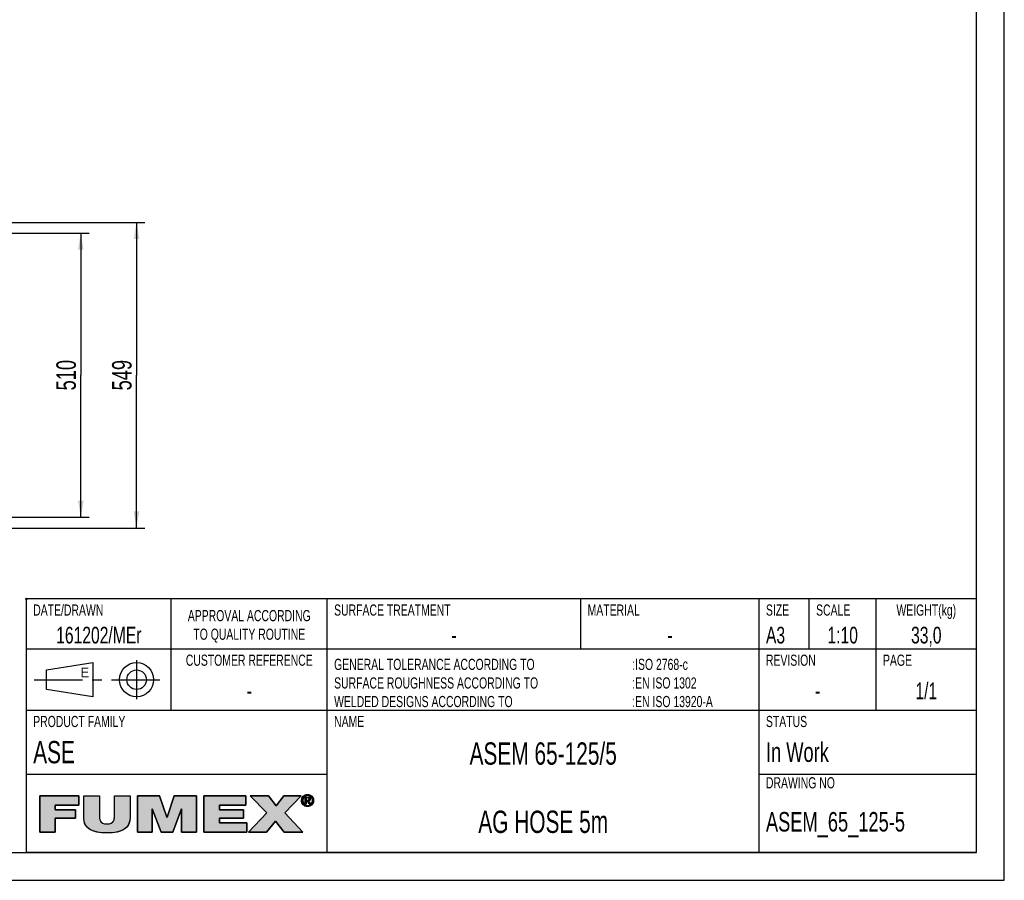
# Model space of a CAD drawing. Extents: x 0 to 420, y -81 to 390.
# Tile 8 of 16: x 243 to 420, y 0 to 154. Entities that reach past the tile are written whole.
import ezdxf

# ---------------------------------------------------------------- set-up
doc = ezdxf.new("R2010")
doc.units = 0
doc.header["$LTSCALE"] = 23.1
doc.linetypes.add('CENTER', pattern=[0.6, 0.375, -0.075, 0.075, -0.075])
doc.layers.get('0').update_dxf_attribs({"linetype": 'CONTINUOUS'})
for name, color, linetype in [('ASEM_65_125-5_DXF_DIMENSIO', 7, 'CONTINUOUS'), ('ASEM_65_125-5_DXF_FORMAT', 7, 'CONTINUOUS'), ('ASEM_65_125-DXF_CONTINUOUS', 7, 'CONTINUOUS')]:
    doc.layers.add(name, color=color, linetype=linetype)
doc.styles.get("Standard").update_dxf_attribs({"font": 'txt', "width": 0.7})
doc.styles.add('TEXTSTYLE_2', font='txt', dxfattribs={"width": 0.7})
doc.styles.add('TEXTSTYLE_3', font='txt')
doc.dimstyles.new('DIMSTYLE_1', dxfattribs={"dimtxt": 3.5, "dimasz": 3, "dimexe": 1.5, "dimexo": 1, "dimgap": 0.875, "dimtad": 1, "dimdec": 0, "dimlfac": 10, "dimtxsty": 'STANDARD', "dimblk": '_ARROW_FILLED', "dimblk1": '_ARROW_FILLED', "dimblk2": '_ARROW_FILLED', "dimcen": 0.09, "dimazin": 3, "dimtp": 0.8, "dimtm": 0.8, "dimtfac": 1, "dimtdec": 0, "dimtofl": 0, "dimtmove": 0, "dimatfit": 3, "dimtolj": 1})
doc.dimstyles.new('DIMSTYLE_2', dxfattribs={"dimtxt": 3.5, "dimasz": 3, "dimexe": 1.5, "dimexo": 1, "dimgap": 0.875, "dimtad": 1, "dimdec": 3, "dimlfac": 10, "dimtxsty": 'STANDARD', "dimblk": '_ARROW_FILLED', "dimblk1": '_ARROW_FILLED', "dimblk2": '_ARROW_FILLED', "dimcen": 0.09, "dimazin": 3, "dimtp": 0.8, "dimtm": 0.8, "dimtfac": 1, "dimtdec": 3, "dimtofl": 0, "dimtmove": 0, "dimatfit": 3, "dimtolj": 1})

# ---------------------------------------------------------------- blocks, each defined once
blk = doc.blocks.new('BLOCK_2_BL1', base_point=(271.47, 11.94))
at = {"layer": 'ASEM_65_125-5_DXF_FORMAT', "linetype": 'CONTINUOUS'}
for points in [[(249.69, 8.65), (246.89, 8.65), (246.89, 15.14), (253.91, 15.14), (253.91, 13.48), (249.69, 13.48), (249.69, 12.67), (253.32, 12.67), (253.32, 11.12), (249.69, 11.12)], [(263.1, 15.14), (263.1, 11.16), (263.06, 10.66), (262.95, 10.23), (262.77, 9.85), (262.52, 9.52), (262.19, 9.24), (261.79, 8.99), (261.28, 8.79), (260.65, 8.63), (259.88, 8.53), (258.96, 8.5), (258.04, 8.53), (257.27, 8.63), (256.64, 8.79), (256.13, 8.99), (255.72, 9.24), (255.39, 9.53), (255.14, 9.86), (254.96, 10.23), (254.85, 10.66), (254.81, 11.16), (254.81, 15.14), (257.61, 15.14), (257.61, 11.61), (257.62, 11.18), (257.68, 10.85), (257.79, 10.6), (257.96, 10.4), (258.19, 10.25), (258.53, 10.15), (258.97, 10.11), (259.41, 10.15), (259.73, 10.25), (259.97, 10.4), (260.13, 10.6), (260.23, 10.86), (260.29, 11.19), (260.3, 11.61), (260.3, 15.14)], [(267.08, 8.65), (264.43, 8.65), (264.43, 15.14), (268.41, 15.14), (269.71, 11.32), (269.74, 11.32), (271.04, 15.14), (275.02, 15.14), (275.02, 8.65), (272.37, 8.65), (272.37, 12.82), (272.35, 12.82), (270.77, 8.65), (268.68, 8.65), (267.1, 12.82), (267.08, 12.82)], [(284.04, 8.65), (276.37, 8.65), (276.37, 15.14), (283.9, 15.14), (283.9, 13.48), (279.17, 13.48), (279.17, 12.67), (283.46, 12.67), (283.46, 11.12), (279.17, 11.12), (279.17, 10.31), (284.04, 10.31)], [(287.6, 8.65), (284.39, 8.65), (287.68, 12.11), (284.68, 15.14), (287.97, 15.14), (289.34, 13.38), (290.69, 15.14), (293.8, 15.14), (290.89, 12.09), (294.13, 8.65), (290.76, 8.65), (289.2, 10.59)], [(294.32, 14.93), (294.24, 14.82), (294.17, 14.71), (294.13, 14.58), (294.1, 14.45), (294.09, 14.31), (293.88, 14.15), (293.87, 14.31), (293.88, 14.48), (293.92, 14.63), (293.98, 14.78), (294.06, 14.92), (294.36, 14.97)], [(294.1, 14.17), (294.13, 14.04), (294.17, 13.91), (294.24, 13.8), (294.32, 13.7), (294.16, 13.58), (294.06, 13.71), (293.98, 13.84), (293.92, 13.99), (293.88, 14.15), (294.09, 14.31)], [(294.47, 15.06), (294.36, 14.97), (294.06, 14.92), (294.16, 15.04), (294.58, 15.12)], [(294.7, 15.17), (294.58, 15.12), (294.16, 15.04), (294.27, 15.15), (294.83, 15.2)], [(294.96, 15.21), (294.83, 15.2), (294.27, 15.15), (294.34, 15.2), (295.44, 15.28), (295.58, 15.2), (295.65, 15.15), (295.76, 15.04), (295.86, 14.92), (295.94, 14.78), (296, 14.63), (296.04, 14.48), (296.05, 14.31), (296.04, 14.15), (296, 13.99), (295.94, 13.84), (295.86, 13.71), (295.76, 13.58), (295.65, 13.47), (295.58, 13.42), (295.44, 13.34), (295.29, 13.28), (295.13, 13.25), (294.8, 13.25), (294.64, 13.28), (294.48, 13.34), (294.41, 13.38), (294.96, 13.42), (295.1, 13.43), (295.22, 13.45), (295.35, 13.5), (295.46, 13.57), (295.56, 13.65), (295.6, 13.7), (295.68, 13.8), (295.75, 13.91), (295.79, 14.04), (295.82, 14.17), (295.83, 14.31), (295.82, 14.45), (295.79, 14.58), (295.75, 14.71), (295.68, 14.82), (295.6, 14.93), (295.56, 14.97), (295.46, 15.05), (295.34, 15.12), (295.22, 15.17), (295.1, 15.2)], [(294.96, 15.39), (295.13, 15.37), (295.29, 15.34), (295.44, 15.28), (294.34, 15.2), (294.48, 15.28), (294.64, 15.34), (294.8, 15.37)], [(294.74, 14.77), (294.55, 13.69), (294.55, 14.93), (295.02, 14.93), (295.02, 14.93), (295.13, 14.92), (295.21, 14.91), (295.28, 14.89), (295.33, 14.86), (295.38, 14.82), (295.4, 14.8), (295.41, 14.77), (295.44, 14.72), (295.45, 14.66), (295.46, 14.58), (295.45, 14.5), (295.43, 14.44), (295.41, 14.39), (295.09, 14.39), (295.13, 14.4), (295.16, 14.41), (295.19, 14.43), (295.21, 14.44), (295.23, 14.46), (295.24, 14.49), (295.25, 14.52), (295.26, 14.55), (295.26, 14.59), (295.26, 14.62), (295.25, 14.65), (295.24, 14.68), (295.23, 14.7), (295.21, 14.72), (295.18, 14.73), (295.15, 14.75), (295.12, 14.76), (295.08, 14.77), (295.03, 14.77), (294.99, 14.77), (294.86, 14.77)], [(294.96, 14.39), (294.98, 14.39), (295.04, 14.39), (295.09, 14.39), (295.41, 14.39), (294.74, 14.23), (294.74, 13.69), (294.55, 13.69), (294.74, 14.77), (294.74, 14.58), (294.74, 14.39), (294.85, 14.39)], [(295.14, 14.24), (295.49, 13.69), (295.28, 13.69), (294.95, 14.23), (294.74, 14.23), (295.41, 14.39), (295.37, 14.34), (295.33, 14.3), (295.27, 14.27), (295.21, 14.25)], [(294.36, 13.65), (294.46, 13.57), (294.27, 13.47), (294.16, 13.58), (294.32, 13.7)], [(294.58, 13.5), (294.7, 13.45), (294.41, 13.38), (294.27, 13.47), (294.46, 13.57)]]:
    blk.add_hatch(color=7, dxfattribs=at).paths.add_polyline_path(points)
at = {"layer": 'ASEM_65_125-5_DXF_FORMAT', "color": 7, "linetype": 'CONTINUOUS'}
for p, q in [((253.91, 15.14), (246.89, 15.14)), ((246.89, 15.14), (246.89, 8.65)), ((253.91, 15.14), (246.89, 15.14)), ((246.89, 15.14), (246.89, 8.65)), ((253.91, 13.48), (253.91, 15.14)), ((253.91, 13.48), (253.91, 15.14)), ((268.41, 15.14), (264.43, 15.14)), ((264.43, 15.14), (264.43, 8.65)), ((268.41, 15.14), (264.43, 15.14)), ((264.43, 15.14), (264.43, 8.65)), ((269.71, 11.32), (268.41, 15.14)), ((269.71, 11.32), (268.41, 15.14)), ((271.04, 15.14), (269.74, 11.32)), ((271.04, 15.14), (269.74, 11.32)), ((275.02, 15.14), (271.04, 15.14)), ((275.02, 15.14), (271.04, 15.14)), ((275.02, 8.65), (275.02, 15.14)), ((275.02, 8.65), (275.02, 15.14)), ((283.9, 15.14), (276.37, 15.14)), ((276.37, 15.14), (276.37, 8.65)), ((283.9, 15.14), (276.37, 15.14)), ((276.37, 15.14), (276.37, 8.65)), ((283.9, 13.48), (283.9, 15.14)), ((283.9, 13.48), (283.9, 15.14)), ((287.97, 15.14), (284.68, 15.14)), ((284.68, 15.14), (287.68, 12.11)), ((287.97, 15.14), (284.68, 15.14)), ((284.68, 15.14), (287.68, 12.11)), ((289.34, 13.38), (287.97, 15.14)), ((289.34, 13.38), (287.97, 15.14)), ((290.69, 15.14), (289.34, 13.38)), ((290.69, 15.14), (289.34, 13.38)), ((293.8, 15.14), (290.69, 15.14)), ((293.8, 15.14), (290.69, 15.14)), ((290.89, 12.09), (293.8, 15.14)), ((290.89, 12.09), (293.8, 15.14)), ((249.69, 12.67), (249.69, 13.48)), ((249.69, 13.48), (253.91, 13.48)), ((249.69, 12.67), (249.69, 13.48)), ((249.69, 13.48), (253.91, 13.48)), ((253.32, 12.67), (249.69, 12.67)), ((253.32, 12.67), (249.69, 12.67)), ((253.32, 11.12), (253.32, 12.67)), ((253.32, 11.12), (253.32, 12.67)), ((267.08, 8.65), (267.08, 12.82)), ((267.08, 12.82), (267.1, 12.82)), ((267.08, 8.65), (267.08, 12.82)), ((267.08, 12.82), (267.1, 12.82)), ((267.1, 12.82), (268.68, 8.65)), ((267.1, 12.82), (268.68, 8.65)), ((270.77, 8.65), (272.35, 12.82)), ((270.77, 8.65), (272.35, 12.82)), ((272.35, 12.82), (272.37, 12.82)), ((272.35, 12.82), (272.37, 12.82)), ((272.37, 12.82), (272.37, 8.65)), ((272.37, 12.82), (272.37, 8.65)), ((279.17, 12.67), (279.17, 13.48)), ((279.17, 13.48), (283.9, 13.48)), ((279.17, 12.67), (279.17, 13.48)), ((279.17, 13.48), (283.9, 13.48)), ((283.46, 12.67), (279.17, 12.67)), ((283.46, 12.67), (279.17, 12.67)), ((283.46, 11.12), (283.46, 12.67)), ((283.46, 11.12), (283.46, 12.67)), ((249.69, 8.65), (249.69, 11.12)), ((249.69, 11.12), (253.32, 11.12)), ((249.69, 8.65), (249.69, 11.12)), ((249.69, 11.12), (253.32, 11.12)), ((269.74, 11.32), (269.71, 11.32)), ((269.74, 11.32), (269.71, 11.32)), ((279.17, 10.31), (279.17, 11.12)), ((279.17, 11.12), (283.46, 11.12)), ((279.17, 10.31), (279.17, 11.12)), ((279.17, 11.12), (283.46, 11.12)), ((287.68, 12.11), (284.39, 8.65)), ((287.68, 12.11), (284.39, 8.65)), ((294.13, 8.65), (290.89, 12.09)), ((294.13, 8.65), (290.89, 12.09)), ((284.04, 10.31), (279.17, 10.31)), ((284.04, 10.31), (279.17, 10.31)), ((284.04, 8.65), (284.04, 10.31)), ((284.04, 8.65), (284.04, 10.31)), ((287.6, 8.65), (289.2, 10.59)), ((287.6, 8.65), (289.2, 10.59)), ((289.2, 10.59), (290.76, 8.65)), ((289.2, 10.59), (290.76, 8.65)), ((246.89, 8.65), (249.69, 8.65)), ((246.89, 8.65), (249.69, 8.65)), ((264.43, 8.65), (267.08, 8.65)), ((264.43, 8.65), (267.08, 8.65)), ((268.68, 8.65), (270.77, 8.65)), ((268.68, 8.65), (270.77, 8.65)), ((272.37, 8.65), (275.02, 8.65)), ((272.37, 8.65), (275.02, 8.65)), ((276.37, 8.65), (284.04, 8.65)), ((276.37, 8.65), (284.04, 8.65)), ((284.39, 8.65), (287.6, 8.65)), ((284.39, 8.65), (287.6, 8.65)), ((290.76, 8.65), (294.13, 8.65)), ((290.76, 8.65), (294.13, 8.65))]:
    blk.add_line(p, q, dxfattribs=at)
for points in [[(249.69, 8.65), (246.89, 8.65), (246.89, 15.14), (253.91, 15.14), (253.91, 13.48), (249.69, 13.48), (249.69, 12.67), (253.32, 12.67), (253.32, 11.12), (249.69, 11.12), (249.69, 8.65)], [(263.1, 15.14), (263.1, 11.16), (263.06, 10.66), (262.95, 10.23), (262.77, 9.85), (262.52, 9.52), (262.19, 9.24), (261.79, 8.99), (261.28, 8.79), (260.65, 8.63), (259.88, 8.53), (258.96, 8.5), (258.04, 8.53), (257.27, 8.63), (256.64, 8.79), (256.13, 8.99), (255.72, 9.24), (255.39, 9.53), (255.14, 9.86), (254.96, 10.23), (254.85, 10.66), (254.81, 11.16), (254.81, 15.14), (257.61, 15.14), (257.61, 11.61), (257.62, 11.18), (257.68, 10.85), (257.79, 10.6), (257.96, 10.4), (258.19, 10.25), (258.53, 10.15), (258.97, 10.11), (259.41, 10.15), (259.73, 10.25), (259.97, 10.4), (260.13, 10.6), (260.23, 10.86), (260.29, 11.19), (260.3, 11.61), (260.3, 15.14), (263.1, 15.14)], [(267.08, 8.65), (264.43, 8.65), (264.43, 15.14), (268.41, 15.14), (269.71, 11.32), (269.74, 11.32), (271.04, 15.14), (275.02, 15.14), (275.02, 8.65), (272.37, 8.65), (272.37, 12.82), (272.35, 12.82), (270.77, 8.65), (268.68, 8.65), (267.1, 12.82), (267.08, 12.82), (267.08, 8.65)], [(284.04, 8.65), (276.37, 8.65), (276.37, 15.14), (283.9, 15.14), (283.9, 13.48), (279.17, 13.48), (279.17, 12.67), (283.46, 12.67), (283.46, 11.12), (279.17, 11.12), (279.17, 10.31), (284.04, 10.31), (284.04, 8.65)], [(287.6, 8.65), (284.39, 8.65), (287.68, 12.11), (284.68, 15.14), (287.97, 15.14), (289.34, 13.38), (290.69, 15.14), (293.8, 15.14), (290.89, 12.09), (294.13, 8.65), (290.76, 8.65), (289.2, 10.59), (287.6, 8.65)], [(294.32, 14.93), (294.24, 14.82), (294.17, 14.71), (294.13, 14.58), (294.1, 14.45), (294.09, 14.31), (293.88, 14.15), (293.87, 14.31), (293.88, 14.48), (293.92, 14.63), (293.98, 14.78), (294.06, 14.92), (294.36, 14.97), (294.32, 14.93)], [(294.1, 14.17), (294.13, 14.04), (294.17, 13.91), (294.24, 13.8), (294.32, 13.7), (294.16, 13.58), (294.06, 13.71), (293.98, 13.84), (293.92, 13.99), (293.88, 14.15), (294.09, 14.31), (294.1, 14.17)], [(294.47, 15.06), (294.36, 14.97), (294.06, 14.92), (294.16, 15.04), (294.58, 15.12), (294.47, 15.06)], [(294.7, 15.17), (294.58, 15.12), (294.16, 15.04), (294.27, 15.15), (294.83, 15.2), (294.7, 15.17)], [(294.96, 15.21), (294.83, 15.2), (294.27, 15.15), (294.34, 15.2), (295.44, 15.28), (295.58, 15.2), (295.65, 15.15), (295.76, 15.04), (295.86, 14.92), (295.94, 14.78), (296, 14.63), (296.04, 14.48), (296.05, 14.31), (296.04, 14.15), (296, 13.99), (295.94, 13.84), (295.86, 13.71), (295.76, 13.58), (295.65, 13.47), (295.58, 13.42), (295.44, 13.34), (295.29, 13.28), (295.13, 13.25), (294.8, 13.25), (294.64, 13.28), (294.48, 13.34), (294.41, 13.38), (294.96, 13.42), (295.1, 13.43), (295.22, 13.45), (295.35, 13.5), (295.46, 13.57), (295.56, 13.65), (295.6, 13.7), (295.68, 13.8), (295.75, 13.91), (295.79, 14.04), (295.82, 14.17), (295.83, 14.31), (295.82, 14.45), (295.79, 14.58), (295.75, 14.71), (295.68, 14.82), (295.6, 14.93), (295.56, 14.97), (295.46, 15.05), (295.34, 15.12), (295.22, 15.17), (295.1, 15.2), (294.96, 15.21)], [(294.96, 15.39), (295.13, 15.37), (295.29, 15.34), (295.44, 15.28), (294.34, 15.2), (294.48, 15.28), (294.64, 15.34), (294.8, 15.37), (294.96, 15.39)], [(294.74, 14.77), (294.55, 13.69), (294.55, 14.93), (295.02, 14.93), (295.02, 14.93), (295.13, 14.92), (295.21, 14.91), (295.28, 14.89), (295.33, 14.86), (295.38, 14.82), (295.4, 14.8), (295.41, 14.77), (295.44, 14.72), (295.45, 14.66), (295.46, 14.58), (295.45, 14.5), (295.43, 14.44), (295.41, 14.39), (295.09, 14.39), (295.13, 14.4), (295.16, 14.41), (295.19, 14.43), (295.21, 14.44), (295.23, 14.46), (295.24, 14.49), (295.25, 14.52), (295.26, 14.55), (295.26, 14.59), (295.26, 14.62), (295.25, 14.65), (295.24, 14.68), (295.23, 14.7), (295.21, 14.72), (295.18, 14.73), (295.15, 14.75), (295.12, 14.76), (295.08, 14.77), (295.03, 14.77), (294.99, 14.77), (294.86, 14.77), (294.74, 14.77)], [(294.96, 14.39), (294.98, 14.39), (295.04, 14.39), (295.09, 14.39), (295.41, 14.39), (294.74, 14.23), (294.74, 13.69), (294.55, 13.69), (294.74, 14.77), (294.74, 14.58), (294.74, 14.39), (294.85, 14.39), (294.96, 14.39)], [(295.14, 14.24), (295.49, 13.69), (295.28, 13.69), (294.95, 14.23), (294.74, 14.23), (295.41, 14.39), (295.37, 14.34), (295.33, 14.3), (295.27, 14.27), (295.21, 14.25), (295.14, 14.24)], [(294.36, 13.65), (294.46, 13.57), (294.27, 13.47), (294.16, 13.58), (294.32, 13.7), (294.36, 13.65)], [(294.58, 13.5), (294.7, 13.45), (294.41, 13.38), (294.27, 13.47), (294.46, 13.57), (294.58, 13.5)]]:
    blk.add_lwpolyline(points, dxfattribs=at)
for points, knots in [([(263.1, 15.14), (263.1, 15.14), (260.3, 15.14), (260.3, 15.14), (260.3, 15.14), (260.3, 11.61), (260.3, 11.61), (260.3, 10.94), (260.3, 10.11), (258.97, 10.11), (257.61, 10.11), (257.61, 10.94), (257.61, 11.61), (257.61, 11.61), (257.61, 15.14), (257.61, 15.14), (257.61, 15.14), (254.81, 15.14), (254.81, 15.14), (254.81, 15.14), (254.81, 11.16), (254.81, 11.16), (254.81, 9.36), (256.19, 8.5), (258.96, 8.5), (261.74, 8.5), (263.1, 9.36), (263.1, 11.16), (263.1, 11.16), (263.1, 15.14), (263.1, 15.14)], [0, 0, 0, 0, 1, 1, 1, 2, 2, 2, 3, 3, 3, 4, 4, 4, 5, 5, 5, 6, 6, 6, 7, 7, 7, 8, 8, 8, 9, 9, 9, 10, 10, 10, 10]), ([(263.1, 15.14), (263.1, 15.14), (260.3, 15.14), (260.3, 15.14), (260.3, 15.14), (260.3, 11.61), (260.3, 11.61), (260.3, 10.94), (260.3, 10.11), (258.97, 10.11), (257.61, 10.11), (257.61, 10.94), (257.61, 11.61), (257.61, 11.61), (257.61, 15.14), (257.61, 15.14), (257.61, 15.14), (254.81, 15.14), (254.81, 15.14), (254.81, 15.14), (254.81, 11.16), (254.81, 11.16), (254.81, 9.36), (256.19, 8.5), (258.96, 8.5), (261.74, 8.5), (263.1, 9.36), (263.1, 11.16), (263.1, 11.16), (263.1, 15.14), (263.1, 15.14)], [0, 0, 0, 0, 1, 1, 1, 2, 2, 2, 3, 3, 3, 4, 4, 4, 5, 5, 5, 6, 6, 6, 7, 7, 7, 8, 8, 8, 9, 9, 9, 10, 10, 10, 10]), ([(294.96, 13.24), (295.55, 13.24), (296.05, 13.69), (296.05, 14.31), (296.05, 14.93), (295.55, 15.39), (294.96, 15.39), (294.37, 15.39), (293.87, 14.93), (293.87, 14.31), (293.87, 13.69), (294.37, 13.24), (294.96, 13.24)], [0, 0, 0, 0, 1, 1, 1, 2, 2, 2, 3, 3, 3, 4, 4, 4, 4]), ([(294.96, 13.24), (295.55, 13.24), (296.05, 13.69), (296.05, 14.31), (296.05, 14.93), (295.55, 15.39), (294.96, 15.39), (294.37, 15.39), (293.87, 14.93), (293.87, 14.31), (293.87, 13.69), (294.37, 13.24), (294.96, 13.24)], [0, 0, 0, 0, 1, 1, 1, 2, 2, 2, 3, 3, 3, 4, 4, 4, 4]), ([(294.09, 14.31), (294.09, 14.82), (294.47, 15.21), (294.96, 15.21), (295.45, 15.21), (295.83, 14.82), (295.83, 14.31), (295.83, 13.8), (295.45, 13.42), (294.96, 13.42), (294.47, 13.42), (294.09, 13.8), (294.09, 14.31)], [0, 0, 0, 0, 1, 1, 1, 2, 2, 2, 3, 3, 3, 4, 4, 4, 4]), ([(294.09, 14.31), (294.09, 14.82), (294.47, 15.21), (294.96, 15.21), (295.45, 15.21), (295.83, 14.82), (295.83, 14.31), (295.83, 13.8), (295.45, 13.42), (294.96, 13.42), (294.47, 13.42), (294.09, 13.8), (294.09, 14.31)], [0, 0, 0, 0, 1, 1, 1, 2, 2, 2, 3, 3, 3, 4, 4, 4, 4]), ([(294.74, 14.23), (294.74, 14.23), (294.95, 14.23), (294.95, 14.23), (294.95, 14.23), (295.28, 13.69), (295.28, 13.69), (295.28, 13.69), (295.49, 13.69), (295.49, 13.69), (295.49, 13.69), (295.14, 14.24), (295.14, 14.24), (295.32, 14.26), (295.46, 14.36), (295.46, 14.58), (295.46, 14.82), (295.31, 14.93), (295.02, 14.93), (295.02, 14.93), (294.55, 14.93), (294.55, 14.93), (294.55, 14.93), (294.55, 13.69), (294.55, 13.69), (294.55, 13.69), (294.74, 13.69), (294.74, 13.69), (294.74, 13.69), (294.74, 14.23), (294.74, 14.23)], [0, 0, 0, 0, 1, 1, 1, 2, 2, 2, 3, 3, 3, 4, 4, 4, 5, 5, 5, 6, 6, 6, 7, 7, 7, 8, 8, 8, 9, 9, 9, 10, 10, 10, 10]), ([(294.74, 14.23), (294.74, 14.23), (294.95, 14.23), (294.95, 14.23), (294.95, 14.23), (295.28, 13.69), (295.28, 13.69), (295.28, 13.69), (295.49, 13.69), (295.49, 13.69), (295.49, 13.69), (295.14, 14.24), (295.14, 14.24), (295.32, 14.26), (295.46, 14.36), (295.46, 14.58), (295.46, 14.82), (295.31, 14.93), (295.02, 14.93), (295.02, 14.93), (294.55, 14.93), (294.55, 14.93), (294.55, 14.93), (294.55, 13.69), (294.55, 13.69), (294.55, 13.69), (294.74, 13.69), (294.74, 13.69), (294.74, 13.69), (294.74, 14.23), (294.74, 14.23)], [0, 0, 0, 0, 1, 1, 1, 2, 2, 2, 3, 3, 3, 4, 4, 4, 5, 5, 5, 6, 6, 6, 7, 7, 7, 8, 8, 8, 9, 9, 9, 10, 10, 10, 10]), ([(294.74, 14.39), (294.74, 14.39), (294.74, 14.77), (294.74, 14.77), (294.74, 14.77), (294.99, 14.77), (294.99, 14.77), (295.12, 14.77), (295.26, 14.74), (295.26, 14.59), (295.26, 14.4), (295.12, 14.39), (294.96, 14.39), (294.96, 14.39), (294.74, 14.39), (294.74, 14.39)], [0, 0, 0, 0, 1, 1, 1, 2, 2, 2, 3, 3, 3, 4, 4, 4, 5, 5, 5, 5]), ([(294.74, 14.39), (294.74, 14.39), (294.74, 14.77), (294.74, 14.77), (294.74, 14.77), (294.99, 14.77), (294.99, 14.77), (295.12, 14.77), (295.26, 14.74), (295.26, 14.59), (295.26, 14.4), (295.12, 14.39), (294.96, 14.39), (294.96, 14.39), (294.74, 14.39), (294.74, 14.39)], [0, 0, 0, 0, 1, 1, 1, 2, 2, 2, 3, 3, 3, 4, 4, 4, 5, 5, 5, 5])]:
    blk.add_open_spline(points, degree=3, knots=knots, dxfattribs=at)
for points in [[(294.96, 13.42), (294.41, 13.38), (294.83, 13.43), (294.7, 13.45)], [(294.96, 13.24), (294.8, 13.25), (295.13, 13.25)]]:
    blk.add_solid(points, dxfattribs=at)
blk = doc.blocks.new('_ARROW_FILLED')
at = {"color": 0, "linetype": 'BYBLOCK'}
blk.add_solid([(0, 0), (-1, 0.167), (-1, -0.167)], dxfattribs=at)
blk = doc.blocks.new('*D1')
at = {"layer": 'ASEM_65_125-5_DXF_DIMENSIO', "color": 2, "linetype": 'CONTINUOUS'}
for p, q in [((234.58, 118.07), (265.76, 118.07)), ((264.26, 118.07), (264.26, 90.65)), ((264.26, 63.22), (264.26, 90.65)), ((234.58, 63.22), (265.76, 63.22))]:
    blk.add_line(p, q, dxfattribs=at)
at = {"layer": 'ASEM_65_125-5_DXF_DIMENSIO', "color": 2, "linetype": 'CONTINUOUS', "xscale": 3, "yscale": 3, "zscale": 3}
for p, rotation in [((264.26, 118.07), 90), ((264.26, 63.22), 270)]:
    blk.add_blockref('_ARROW_FILLED', p, dxfattribs=dict(at, rotation=rotation))
at = {"layer": 'ASEM_65_125-5_DXF_DIMENSIO', "color": 2, "linetype": 'CONTINUOUS', "insert": (259.88, 90.65), "char_height": 3.5, "width": 12, "attachment_point": 2, "rotation": 90}
blk.add_mtext('549', dxfattribs=at)
blk = doc.blocks.new('*D2')
at = {"layer": 'ASEM_65_125-5_DXF_DIMENSIO', "color": 2, "linetype": 'CONTINUOUS'}
for p, q in [((235.68, 116.15), (255.76, 116.15)), ((254.26, 116.15), (254.26, 90.65)), ((254.26, 65.15), (254.26, 90.65)), ((235.68, 65.15), (255.76, 65.15))]:
    blk.add_line(p, q, dxfattribs=at)
at = {"layer": 'ASEM_65_125-5_DXF_DIMENSIO', "color": 2, "linetype": 'CONTINUOUS', "xscale": 3, "yscale": 3, "zscale": 3}
for p, rotation in [((254.26, 116.15), 90), ((254.26, 65.15), 270)]:
    blk.add_blockref('_ARROW_FILLED', p, dxfattribs=dict(at, rotation=rotation))
at = {"layer": 'ASEM_65_125-5_DXF_DIMENSIO', "color": 2, "linetype": 'CONTINUOUS', "insert": (249.88, 90.65), "char_height": 3.5, "width": 10.875, "attachment_point": 2, "rotation": 90}
blk.add_mtext('510', dxfattribs=at)
blk = doc.blocks.new('VYPLACERING_BL2', base_point=(257.5, 36))
at = {"layer": 'ASEM_65_125-DXF_CONTINUOUS', "color": 7, "linetype": 'CONTINUOUS'}
for p, q in [((248.09, 37.75), (256.4, 39.06)), ((256.4, 39.06), (256.4, 32.94)), ((248.09, 34.25), (248.09, 37.75)), ((256.4, 32.94), (248.09, 34.25))]:
    blk.add_line(p, q, dxfattribs=at)
at = {"layer": 'ASEM_65_125-DXF_CONTINUOUS', "color": 7, "linetype": 'CENTER'}
for p, q in [((264.28, 39.5), (264.28, 32.5)), ((245.9, 36), (269.09, 36))]:
    blk.add_line(p, q, dxfattribs=at)
at = {"layer": 'ASEM_65_125-DXF_CONTINUOUS', "color": 7, "linetype": 'CONTINUOUS'}
for radius in [3.06, 1.75]:
    blk.add_circle((264.28, 36), radius, dxfattribs=at)

msp = doc.modelspace()

# ---------------------------------------------------------------- linework, layer by layer
at = {"layer": 'ASEM_65_125-5_DXF_FORMAT', "color": 7, "linetype": 'CONTINUOUS'}
for p, q in [((419.99842, -0.00152), (419.99842, 296.99848)), ((414.99842, 4.99848), (414.99842, 291.99848)), ((244.65469, 50.34226), (244.34219, 50.65476)), ((244.65469, 50.65476), (244.34219, 50.34226)), ((414.99842, 50.49848), (244.49842, 50.49848)), ((244.49842, 4.99848), (244.49842, 50.49848)), ((270.49842, 30.49848), (270.49842, 50.49848)), ((298.49842, 4.99848), (298.49842, 50.49848)), ((343.99842, 41.49848), (343.99842, 50.49848)), ((375.99842, 4.99848), (375.99842, 50.49848)), ((384.99842, 41.49848), (384.99842, 50.49848)), ((396.99842, 30.49848), (396.99842, 50.49848)), ((414.99842, 4.99848), (414.99842, 50.49848)), ((414.99842, 41.49848), (244.49842, 41.49848)), ((414.99842, 30.49848), (244.49842, 30.49848)), ((298.49842, 18.99848), (244.49842, 18.99848)), ((414.99842, 18.99848), (375.99842, 18.99848)), ((24.99842, 4.99848), (414.99842, 4.99848)), ((414.99842, 4.99848), (244.49842, 4.99848)), ((-0.00158, -0.00152), (419.99842, -0.00152))]:
    msp.add_line(p, q, dxfattribs=at)

# ---------------------------------------------------------------- block references
at = {"layer": 'ASEM_65_125-5_DXF_FORMAT', "color": 2, "linetype": 'CONTINUOUS'}
msp.add_blockref('BLOCK_2_BL1', (271.46701, 11.94061), dxfattribs=at)
at = {"layer": 'ASEM_65_125-DXF_CONTINUOUS', "color": 7, "linetype": 'CONTINUOUS'}
msp.add_blockref('VYPLACERING_BL2', (257.49842, 35.99848), dxfattribs=at)

# ---------------------------------------------------------------- texts
at = {"color": 7, "linetype": 'CONTINUOUS'}
for s, insert, char_height, width, attachment_point, style in [('DATE/DRAWN', (245.72342, 49.49848), 2, 14, 1, 'TEXTSTYLE_2'), ('SURFACE TREATMENT', (299.72342, 49.49848), 2, 23.8, 1, 'TEXTSTYLE_2'), ('MATERIAL', (345.22342, 49.49848), 2, 11.2, 1, 'TEXTSTYLE_2'), ('SIZE ', (377.22342, 49.49848), 2, 7, 1, 'TEXTSTYLE_2'), ('SCALE', (386.22342, 49.49848), 2, 7, 1, 'TEXTSTYLE_2'), ('WEIGHT(kg)', (405.99842, 49.49848), 2, 14, 2, 'TEXTSTYLE_2'), ('APPROVAL ACCORDING\\PTO QUALITY ROUTINE', (284.49842, 48.49848), 2, 25.2, 2, 'TEXTSTYLE_2'), ('CUSTOMER REFERENCE', (284.49842, 40.49848), 2, 25.2, 2, 'TEXTSTYLE_2'), ('REVISION', (377.22342, 40.49848), 2, 11.2, 1, 'TEXTSTYLE_2'), ('PAGE', (398.22342, 40.49848), 2, 5.6, 1, 'TEXTSTYLE_2'), ('E', (254.21717, 38.18598), 1.75, 1.75, 1, 'TEXTSTYLE_3')]:
    msp.add_mtext(s, dxfattribs=dict(at, insert=insert, char_height=char_height, width=width, attachment_point=attachment_point, style=style))
at = {"color": 7, "linetype": 'CONTINUOUS', "char_height": 3}
for s, insert, width, attachment_point in [('161202/MEr', (257.49842, 45.49848), 33.5357143, 2), ('A3 ', (377.22342, 45.49848), 11.4642857, 1), ('1:10', (390.99842, 45.49848), 11.1428571, 2), ('33,0', (405.99842, 45.49848), 13.3928571, 2), ('-', (321.24842, 45.49848), 4.0714286, 2), ('-', (359.99842, 45.49848), 4.0714286, 2)]:
    msp.add_mtext(s, dxfattribs=dict(at, insert=insert, width=width, attachment_point=attachment_point))
at = {"layer": 'ASEM_65_125-5_DXF_FORMAT', "color": 7, "linetype": 'CONTINUOUS', "char_height": 2, "attachment_point": 1, "style": 'TEXTSTYLE_2'}
for s, insert, width in [('GENERAL TOLERANCE ACCORDING TO\\PSURFACE ROUGHNESS ACCORDING TO\\PWELDED DESIGNS ACCORDING TO\\P ', (299.72342, 39.74848), 42), (':ISO 2768-c\\P:EN ISO 1302\\P:EN ISO 13920-A ', (353.22342, 39.74848), 22.4), ('PRODUCT FAMILY', (245.72342, 29.49848), 19.6), ('NAME ', (299.72342, 29.49848), 7), ('STATUS ', (377.22342, 29.49848), 9.8), ('DRAWING NO', (377.22342, 18.49848), 14)]:
    msp.add_mtext(s, dxfattribs=dict(at, insert=insert, width=width))
at = {"layer": 'ASEM_65_125-5_DXF_FORMAT', "color": 7, "linetype": 'CONTINUOUS'}
for s, insert, char_height, width, attachment_point in [('1/1', (405.99842, 35.49848), 3, 9.4285714, 2), ('-', (284.49842, 35.49848), 3, 4.0714286, 2), ('- ', (386.49842, 35.49848), 3, 7.6071429, 2), ('ASE', (245.72342, 24.99848), 4, 15.2857143, 1), ('ASEM 65-125/5', (337.24842, 24.74848), 4, 59.7142857, 2), ('In Work  ', (377.22342, 24.74848), 3.5, 38.5, 1), ('AG HOSE 5m', (337.24842, 12.49848), 4, 48.7142857, 2), ('ASEM_65_125-5', (377.22342, 12.24848), 3.5, 52.375, 1)]:
    msp.add_mtext(s, dxfattribs=dict(at, insert=insert, char_height=char_height, width=width, attachment_point=attachment_point))

# ---------------------------------------------------------------- dimensions: what is measured, and where the dimension line sits
at = {"layer": 'ASEM_65_125-5_DXF_DIMENSIO', "color": 2, "linetype": 'CONTINUOUS'}
for base, p1, p2, angle, dimstyle, picture, middle in [((264.25722, 63.22026), (233.57722, 118.07357), (233.57722, 63.22026), 270, 'DIMSTYLE_1', '*D1', (264.25722, 90.14692)), ((254.25722, 116.14691), (234.67723, 65.14691), (234.67723, 116.14691), 90, 'DIMSTYLE_2', '*D2', (254.25722, 90.14691))]:
    dim = msp.add_linear_dim(base=base, p1=p1, p2=p2, angle=angle, dimstyle=dimstyle, dxfattribs=at)
    dim.commit()
    dim.dimension.update_dxf_attribs({"geometry": picture, "text_midpoint": middle, "dimtype": 160})

doc.saveas('drawing.dxf')
